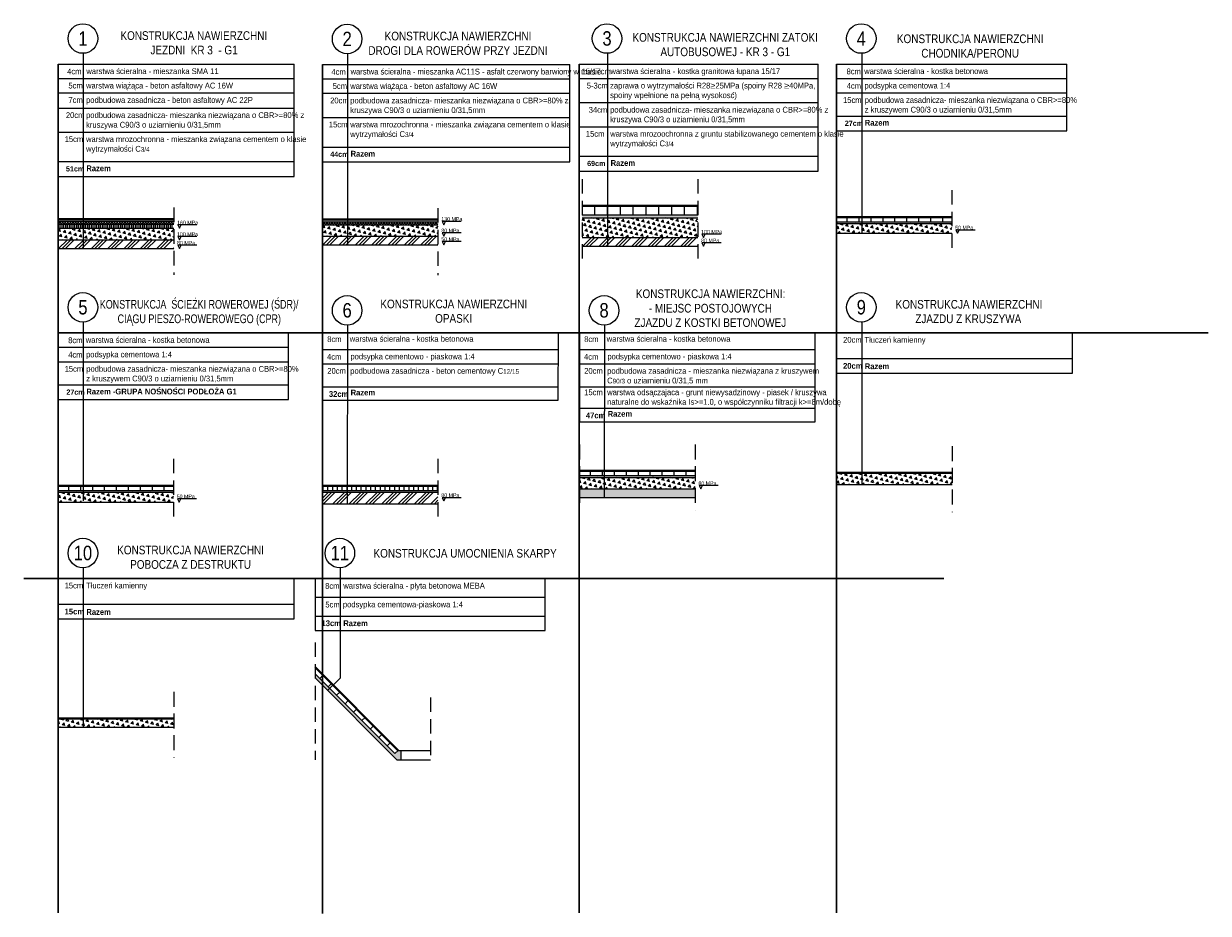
# Model space of a CAD drawing. Header units: metres. Extents: x 274 to 478, y -633 to -162.
# Tile 1 of 18: x 419 to 440, y -623 to -607. Entities that reach past the tile are written whole.
import ezdxf

# ---------------------------------------------------------------- set-up
doc = ezdxf.new("R2010")
doc.units = ezdxf.units.M
doc.linetypes.add('DASHED', pattern=[0.75, 0.5, -0.25])
doc.layers.add('_brudnopis', color=50, linetype='Continuous', lineweight=30, plot=False)
for name, color, linetype, lineweight in [('M_OPISY', 7, 'Continuous', 18), ('M_PRZEKROJE CZERWONE', 1, 'Continuous', 40), ('M_PRZERYWANE', 1, 'DASHED', 20), ('M_szczegóły_hatch', 251, 'Continuous', 9), ('M_szczegóły_projektowane', 1, 'Continuous', 15), ('Opis', 7, 'Continuous', 15), ('Opis (wydruk czarny)', 7, 'Continuous', 15), ('opisy', 7, 'Continuous', 20), ('Tabelka', 7, 'Continuous', 25), ('Wymiar', 7, 'Continuous', 15)]:
    doc.layers.add(name, color=color, linetype=linetype, lineweight=lineweight)
doc.styles.add('Opis_1_25', font='arial.ttf', dxfattribs={"height": 0.1})
doc.styles.get("Standard").update_dxf_attribs({"font": 'arial.ttf'})

msp = doc.modelspace()

# ---------------------------------------------------------------- hatches: boundary and pattern name
at = {"layer": 'M_szczegóły_hatch', "transparency": 33554636}
h = msp.add_hatch(dxfattribs=at)
h.set_pattern_fill('LINE', color=256, scale=0.07, angle=90)
h.set_pattern_definition([(90, (116.75848, 600.46783), (-0.22225, 1e-17), [])])
h.paths.add_polyline_path([(428.803, -610.42), (430.803, -610.42), (430.803, -610.26), (428.803, -610.26)])
at = {"layer": 'M_szczegóły_hatch'}
h = msp.add_hatch(color=256, dxfattribs=at)
h.dxf.hatch_style = 1
h.paths.add_polyline_path([(421.736, -610.531), (421.736, -610.491), (419.736, -610.491), (419.736, -610.531)])
at = {"layer": 'M_szczegóły_hatch', "ltscale": 0.1}
h = msp.add_hatch(dxfattribs=at)
h.set_pattern_fill('NET', color=256, scale=0.01, angle=45)
h.set_pattern_definition([(45, (261.873773, -639.804017), (-0.02245064, 0.02245064), []), (135, (261.873773, -639.804017), (-0.02245064, -0.02245064), [])])
h.paths.add_polyline_path([(421.736, -610.581), (421.736, -610.531), (419.736, -610.531), (419.736, -610.581)])
at = {"layer": 'M_szczegóły_hatch'}
h = msp.add_hatch(color=256, dxfattribs=at)
h.dxf.hatch_style = 1
h.paths.add_polyline_path([(426.308, -610.539), (426.308, -610.499), (424.308, -610.499), (424.308, -610.539)])
at = {"layer": 'M_szczegóły_hatch', "ltscale": 0.1}
h = msp.add_hatch(dxfattribs=at)
h.set_pattern_fill('NET', color=256, scale=0.01, angle=45)
h.set_pattern_definition([(45, (266.44562, -639.811628), (-0.02245064, 0.02245064), []), (135, (266.44562, -639.811628), (-0.02245064, -0.02245064), [])])
h.paths.add_polyline_path([(426.308, -610.589), (426.308, -610.539), (424.308, -610.539), (424.308, -610.589)])
at = {"layer": 'M_szczegóły_hatch', "transparency": 33554636}
h = msp.add_hatch(dxfattribs=at)
h.set_pattern_fill('AR-SAND', color=256, scale=0.0005)
h.set_pattern_definition([(37.5, (125.565122, -616.392198), (-0.0008000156, 0.0244706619), [0, -0.019304, 0, -0.02159, 0, -0.0206375]), (7.5, (125.565122, -616.392198), (0.022476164, 0.035841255), [0, -0.010414, 0, -0.017399, 0, -0.0066675]), (327.5, (125.549501, -616.392198), (0.0395496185, 7.18592e-05), [0, -0.00635, 0, -0.02286, 0, -0.029845]), (317.5, (125.5495, -616.392198), (0.0381778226, 0.011146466), [0, -0.003175, 0, -0.014986, 0, -0.017145])])
h.paths.add_polyline_path([(430.803, -610.47), (430.803, -610.42), (428.803, -610.42), (428.803, -610.47)])
h = msp.add_hatch(dxfattribs=at)
h.set_pattern_fill('TRIANG', color=256, scale=0.01, angle=45)
h.set_pattern_definition([(105, (-1392.15701, -1445.07503), (-0.092004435, 0.024652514), [0.047625, -0.047625]), (165, (-1392.15701, -1445.07503), (-0.067351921, -0.0673519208), [0.047625, -0.047625]), (45, (-1392.203014, -1445.06271), (-0.024652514, 0.092004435), [0.047625, -0.047625])])
h.paths.add_polyline_path([(430.803, -610.81), (430.803, -610.47), (428.803, -610.47), (428.803, -610.81)])
at = {"layer": 'M_szczegóły_hatch'}
h = msp.add_hatch(dxfattribs=at)
h.set_pattern_fill('LINE', color=256, scale=0.065, angle=90)
h.set_pattern_definition([(90, (-1400.6656, -616.58964), (-0.206375, 1e-17), [])])
h.paths.add_polyline_path([(435.197, -610.538), (435.197, -610.458), (433.197, -610.458), (433.197, -610.538)])
h = msp.add_hatch(dxfattribs=at)
h.set_pattern_fill('AR-SAND', color=256, scale=0.0005)
h.set_pattern_definition([(37.5, (129.958896, -616.589644), (-0.0008000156, 0.0244706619), [0, -0.019304, 0, -0.02159, 0, -0.0206375]), (7.5, (129.958896, -616.589644), (0.022476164, 0.035841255), [0, -0.010414, 0, -0.017399, 0, -0.0066675]), (327.5, (129.943275, -616.589644), (0.0395496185, 7.18592e-05), [0, -0.00635, 0, -0.02286, 0, -0.029845]), (317.5, (129.943275, -616.589644), (0.0381778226, 0.011146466), [0, -0.003175, 0, -0.014986, 0, -0.017145])])
h.paths.add_polyline_path([(435.197, -610.568), (435.197, -610.538), (433.197, -610.538), (433.197, -610.568)])
h = msp.add_hatch(dxfattribs=at)
h.set_pattern_fill('LINE', color=256, scale=0.01, angle=90)
h.set_pattern_definition([(90, (-1418.774982, -1468.979824), (-0.03175, 2e-18), [])])
h.paths.add_polyline_path([(421.736, -610.651), (421.736, -610.581), (419.736, -610.581), (419.736, -610.651)])
at = {"layer": 'M_szczegóły_hatch', "transparency": 33554636}
h = msp.add_hatch(dxfattribs=at)
h.set_pattern_fill('TRIANG', color=256, scale=0.01, angle=45)
h.set_pattern_definition([(105, (-1401.224045, -1445.2558), (-0.092004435, 0.024652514), [0.047625, -0.047625]), (165, (-1401.224045, -1445.2558), (-0.067351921, -0.0673519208), [0.047625, -0.047625]), (45, (-1401.27005, -1445.24347), (-0.024652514, 0.092004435), [0.047625, -0.047625])])
h.paths.add_polyline_path([(421.734, -610.851), (421.736, -610.651), (419.736, -610.651), (419.738, -610.851)])
h = msp.add_hatch(dxfattribs=at)
h.set_pattern_fill('TRIANG', color=256, scale=0.01, angle=45)
h.set_pattern_definition([(105, (-1396.6522, -1445.19341), (-0.092004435, 0.024652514), [0.047625, -0.047625]), (165, (-1396.6522, -1445.19341), (-0.067351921, -0.0673519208), [0.047625, -0.047625]), (45, (-1396.6982, -1445.18108), (-0.024652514, 0.092004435), [0.047625, -0.047625])])
h.paths.add_polyline_path([(426.306, -610.789), (426.308, -610.589), (424.308, -610.589), (424.31, -610.789)])
at = {"layer": 'M_szczegóły_hatch'}
h = msp.add_hatch(dxfattribs=at)
h.set_pattern_fill('TRIANG', color=256, scale=0.01, angle=45)
h.set_pattern_definition([(105, (129.958896, -616.58964), (-0.092004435, 0.024652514), [0.047625, -0.047625]), (165, (129.958896, -616.58964), (-0.06735192, -0.06735192), [0.047625, -0.047625]), (45, (129.91289, -616.57732), (-0.024652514, 0.092004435), [0.047625, -0.047625])])
h.paths.add_polyline_path([(435.197, -610.738), (435.197, -610.568), (433.197, -610.568), (433.197, -610.738)])
h = msp.add_hatch(dxfattribs=at)
h.set_pattern_fill('GOST_GROUND', color=256, scale=0.02)
h.set_pattern_definition([(45, (-1756.58519, -1458.53583), (0.282842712, 0), [0.4]), (45, (-1756.52519, -1458.53583), (0.282842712, 0), [0.4]), (45, (-1756.46519, -1458.53583), (0.282842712, 0), [0.4])])
h.paths.add_polyline_path([(419.736, -611.001), (421.736, -611.001), (421.736, -610.851), (419.736, -610.851)])
h = msp.add_hatch(dxfattribs=at)
h.set_pattern_fill('GOST_GROUND', color=256, scale=0.02)
h.set_pattern_definition([(45, (-1752.01334, -1458.47344), (0.282842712, 0), [0.4]), (45, (-1751.95334, -1458.47344), (0.282842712, 0), [0.4]), (45, (-1751.89334, -1458.47344), (0.282842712, 0), [0.4])])
h.paths.add_polyline_path([(424.308, -610.939), (426.308, -610.939), (426.308, -610.789), (424.308, -610.789)])
h = msp.add_hatch(dxfattribs=at)
h.set_pattern_fill('GOST_GROUND', color=256, scale=0.02)
h.set_pattern_definition([(45, (-1747.51815, -1458.49506), (0.282842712, 0), [0.4]), (45, (-1747.45815, -1458.49506), (0.282842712, 0), [0.4]), (45, (-1747.39815, -1458.49506), (0.282842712, 0), [0.4])])
h.paths.add_polyline_path([(428.803, -610.96), (430.803, -610.96), (430.803, -610.81), (428.803, -610.81)])
h = msp.add_hatch(dxfattribs=at)
h.set_pattern_fill('LINE', color=256, scale=0.065, angle=90)
h.set_pattern_definition([(90, (-1405.10598, -620.99255), (-0.206375, 1e-17), [])])
h.paths.add_polyline_path([(430.756, -614.931), (430.756, -614.851), (428.756, -614.851), (428.756, -614.931)])
h = msp.add_hatch(dxfattribs=at)
h.set_pattern_fill('AR-SAND', color=256, scale=0.0005)
h.set_pattern_definition([(37.5, (125.518515, -620.992546), (-0.0008000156, 0.0244706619), [0, -0.019304, 0, -0.02159, 0, -0.0206375]), (7.5, (125.518515, -620.992546), (0.022476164, 0.035841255), [0, -0.010414, 0, -0.017399, 0, -0.0066675]), (327.5, (125.502894, -620.992546), (0.0395496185, 7.18592e-05), [0, -0.00635, 0, -0.02286, 0, -0.029845]), (317.5, (125.502894, -620.992546), (0.0381778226, 0.011146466), [0, -0.003175, 0, -0.014986, 0, -0.017145])])
h.paths.add_polyline_path([(430.756, -614.961), (430.756, -614.931), (428.756, -614.931), (428.756, -614.961)])
h = msp.add_hatch(dxfattribs=at)
h.set_pattern_fill('TRIANG', color=256, scale=0.01, angle=45)
h.set_pattern_definition([(105, (15690.55265, 2097.57913), (-0.09200443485, 0.02465251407), [0.047625, -0.047625]), (165, (15690.55265, 2097.57913), (-0.0673519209, -0.0673519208), [0.047625, -0.047625]), (45, (15690.506645, 2097.591456), (-0.02465251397, 0.0920044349), [0.047625, -0.047625])])
h.paths.add_polyline_path([(430.756, -615.161), (430.756, -614.961), (428.756, -614.961), (428.756, -615.161)])
h = msp.add_hatch(dxfattribs=at)
h.set_pattern_fill('TRIANG', color=256, scale=0.01, angle=45)
h.set_pattern_definition([(105, (15694.999896, 2097.65827), (-0.09200443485, 0.02465251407), [0.047625, -0.047625]), (165, (15694.999896, 2097.65827), (-0.0673519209, -0.0673519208), [0.047625, -0.047625]), (45, (15694.95389, 2097.67059), (-0.02465251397, 0.0920044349), [0.047625, -0.047625])])
h.paths.add_polyline_path([(435.204, -615.082), (435.204, -614.882), (433.204, -614.882), (433.204, -615.082)])
h = msp.add_hatch(dxfattribs=at)
h.set_pattern_fill('LINE', color=256, scale=0.065, angle=90)
h.set_pattern_definition([(90, (-1414.13327, -621.2415), (-0.206375, 1e-17), [])])
h.paths.add_polyline_path([(421.729, -615.19), (421.729, -615.11), (419.729, -615.11), (419.729, -615.19)])
h = msp.add_hatch(dxfattribs=at)
h.set_pattern_fill('AR-SAND', color=256, scale=0.0005)
h.set_pattern_definition([(37.5, (116.49122, -621.241507), (-0.0008000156, 0.0244706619), [0, -0.019304, 0, -0.02159, 0, -0.0206375]), (7.5, (116.49122, -621.241507), (0.022476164, 0.035841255), [0, -0.010414, 0, -0.017399, 0, -0.0066675]), (327.5, (116.4756, -621.241507), (0.0395496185, 7.18592e-05), [0, -0.00635, 0, -0.02286, 0, -0.029845]), (317.5, (116.4756, -621.241507), (0.0381778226, 0.011146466), [0, -0.003175, 0, -0.014986, 0, -0.017145])])
h.paths.add_polyline_path([(421.729, -615.22), (421.729, -615.19), (419.729, -615.19), (419.729, -615.22)])
h = msp.add_hatch(dxfattribs=at)
h.set_pattern_fill('TRIANG', color=256, scale=0.01, angle=45)
h.set_pattern_definition([(105, (116.49122, -621.24151), (-0.092004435, 0.024652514), [0.047625, -0.047625]), (165, (116.49122, -621.24151), (-0.06735192, -0.06735192), [0.047625, -0.047625]), (45, (116.44522, -621.22918), (-0.024652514, 0.092004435), [0.047625, -0.047625])])
h.paths.add_polyline_path([(421.729, -615.39), (421.729, -615.22), (419.729, -615.22), (419.729, -615.39)])
h = msp.add_hatch(dxfattribs=at)
h.set_pattern_fill('LINE', color=256, scale=0.026, angle=90)
h.set_pattern_definition([(90, (-1781.0848, -611.66807), (-0.08255, 5e-18), [])])
h.paths.add_polyline_path([(426.308, -615.19), (426.308, -615.11), (424.308, -615.11), (424.308, -615.19)])
h = msp.add_hatch(dxfattribs=at)
h.set_pattern_fill('AR-SAND', color=256, scale=0.0005)
h.set_pattern_definition([(37.5, (121.069934, -621.231507), (-0.0008000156, 0.0244706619), [0, -0.019304, 0, -0.02159, 0, -0.0206375]), (7.5, (121.069934, -621.231507), (0.022476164, 0.035841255), [0, -0.010414, 0, -0.017399, 0, -0.0066675]), (327.5, (121.054313, -621.231507), (0.0395496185, 7.18592e-05), [0, -0.00635, 0, -0.02286, 0, -0.029845]), (317.5, (121.054313, -621.231507), (0.0381778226, 0.011146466), [0, -0.003175, 0, -0.014986, 0, -0.017145])])
h.paths.add_polyline_path([(426.308, -615.22), (426.308, -615.19), (424.308, -615.19), (424.308, -615.22)])
h = msp.add_hatch(dxfattribs=at)
h.set_pattern_fill('GOST_GROUND', color=256, scale=0.02)
h.set_pattern_definition([(45, (15560.44428, 2348.399), (0.2828427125, 0), [0.4]), (45, (15560.50428, 2348.399), (0.2828427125, 0), [0.4]), (45, (15560.56428, 2348.399), (0.2828427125, 0), [0.4])])
h.paths.add_polyline_path([(424.308, -615.42), (426.308, -615.42), (426.308, -615.22), (424.308, -615.22)])
h = msp.add_hatch(dxfattribs=at)
h.set_pattern_fill('AR-SAND', color=256, scale=0.0005)
h.set_pattern_definition([(37.5, (126.006634, -621.761227), (-0.0008000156, 0.0244706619), [0, -0.019304, 0, -0.02159, 0, -0.0206375]), (7.5, (126.006634, -621.761227), (0.022476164, 0.035841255), [0, -0.010414, 0, -0.017399, 0, -0.0066675]), (327.5, (125.991013, -621.761227), (0.0395496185, 7.18592e-05), [0, -0.00635, 0, -0.02286, 0, -0.029845]), (317.5, (125.991013, -621.761227), (0.0381778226, 0.011146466), [0, -0.003175, 0, -0.014986, 0, -0.017145])])
h.paths.add_polyline_path([(430.756, -615.311), (430.756, -615.161), (428.753, -615.162), (428.756, -615.311)])
h = msp.add_hatch(dxfattribs=at)
h.set_pattern_fill('LINE', color=256, scale=0.065, angle=45)
h.set_pattern_definition([(45, (-876.59838, 673.86057), (-0.145929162, 0.145929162), [])])
h.paths.add_polyline_path([(425.563, -619.742), (425.619, -619.685), (424.181, -618.247), (424.181, -618.36)])
h = msp.add_hatch(dxfattribs=at)
h.set_pattern_fill('AR-SAND', color=256, scale=0.0005, angle=-45)
h.set_pattern_definition([(352.5, (205.717149, -408.453816), (0.0167376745, 0.0178690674), [0, -0.019304, 0, -0.02159, 0, -0.0206375]), (322.5, (205.71715, -408.453816), (0.0412366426, 0.0094505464), [0, -0.010414, 0, -0.017399, 0, -0.0066675]), (282.5, (205.706103, -408.44277), (0.0280166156, -0.0279149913), [0, -0.00635, 0, -0.02286, 0, -0.029845]), (272.5, (205.706103, -408.44277), (0.034877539, -0.0191140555), [0, -0.003175, 0, -0.014986, 0, -0.017145])])
h.paths.add_polyline_path([(425.598, -619.848), (425.669, -619.848), (425.669, -619.685), (425.619, -619.685), (425.563, -619.742), (424.181, -618.36), (424.181, -618.431)])
h = msp.add_hatch(dxfattribs=at)
h.set_pattern_fill('TRIANG', color=256, scale=0.01, angle=45)
h.set_pattern_definition([(105, (15681.53222, 2093.406955), (-0.09200443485, 0.02465251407), [0.047625, -0.047625]), (165, (15681.53222, 2093.406955), (-0.0673519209, -0.0673519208), [0.047625, -0.047625]), (45, (15681.48622, 2093.41928), (-0.02465251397, 0.0920044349), [0.047625, -0.047625])])
h.paths.add_polyline_path([(419.736, -619.283), (421.736, -619.283), (421.736, -619.133), (419.736, -619.133)])

# ---------------------------------------------------------------- linework, layer by layer
at = {"layer": '_brudnopis', "flags": 128}
for points in [[(419.736, -607.809), (419.736, -622.497)], [(424.308, -607.816), (424.308, -622.505)], [(428.753, -607.809), (428.753, -622.497)], [(433.204, -607.809), (433.204, -622.497)], [(419.736, -612.461), (439.635, -612.461)], [(419.14, -616.712), (435.057, -616.712)]]:
    msp.add_lwpolyline(points, dxfattribs=at)
at = {"layer": 'M_PRZEKROJE CZERWONE'}
for points in [[(428.803, -610.26), (430.803, -610.26)], [(419.736, -610.491), (421.736, -610.491)], [(424.308, -610.499), (426.308, -610.499)], [(433.197, -610.458), (435.197, -610.458)], [(428.756, -614.851), (430.756, -614.851)], [(433.204, -614.882), (435.204, -614.882)], [(419.729, -615.11), (421.729, -615.11)], [(424.308, -615.11), (426.308, -615.11)], [(424.181, -618.247), (425.619, -619.685)], [(419.736, -619.133), (421.736, -619.133)]]:
    msp.add_lwpolyline(points, dxfattribs=at)
at = {"layer": 'M_PRZERYWANE', "ltscale": 0.5}
for points in [[(428.803, -609.802), (428.803, -611.23)], [(430.803, -609.802), (430.803, -611.224)], [(433.197, -609.989), (433.197, -611.068)], [(435.197, -609.989), (435.197, -611.068)], [(419.736, -610.294), (419.736, -611.461)], [(421.736, -610.294), (421.736, -611.454)], [(424.308, -610.301), (424.308, -611.468)], [(426.308, -610.301), (426.308, -611.462)], [(428.756, -614.392), (428.756, -615.504)], [(428.756, -614.402), (428.756, -615.531)], [(430.756, -614.392), (430.756, -615.504)], [(430.756, -614.402), (430.756, -615.531)], [(433.204, -614.423), (433.204, -615.535)], [(433.204, -614.433), (433.204, -615.562)], [(435.204, -614.423), (435.204, -615.535)], [(435.204, -614.433), (435.204, -615.562)], [(419.729, -614.641), (419.729, -615.72)], [(419.729, -614.641), (419.729, -615.72)], [(421.729, -614.641), (421.729, -615.72)], [(421.729, -614.641), (421.729, -615.72)], [(424.308, -614.641), (424.308, -615.72)], [(426.308, -614.641), (426.308, -615.72)], [(424.181, -617.817), (424.181, -619.848)], [(419.736, -618.674), (419.736, -619.786)], [(419.736, -618.684), (419.736, -619.813)], [(421.736, -618.674), (421.736, -619.786)], [(421.736, -618.684), (421.736, -619.813)], [(426.181, -618.77), (426.181, -619.848)]]:
    msp.add_lwpolyline(points, dxfattribs=at)
at = {"layer": 'M_szczegóły_projektowane'}
for points in [[(419.736, -610.531), (421.736, -610.531)], [(424.308, -610.539), (426.308, -610.539)], [(428.803, -610.42), (430.803, -610.42)], [(428.803, -610.47), (430.803, -610.47)], [(433.197, -610.538), (435.197, -610.538)], [(419.736, -610.581), (421.736, -610.581)], [(419.736, -610.651), (421.736, -610.651)], [(424.308, -610.589), (426.308, -610.589)], [(424.308, -610.589), (426.308, -610.589)], [(433.197, -610.568), (435.197, -610.568)], [(433.197, -610.738), (435.197, -610.738)], [(419.736, -610.851), (421.736, -610.851)], [(424.308, -610.789), (426.308, -610.789)], [(424.308, -610.939), (426.308, -610.939)], [(428.803, -610.81), (430.803, -610.81)], [(428.803, -610.96), (430.803, -610.96)], [(419.736, -611.001), (421.736, -611.001)], [(428.756, -614.931), (430.756, -614.931)], [(428.756, -614.961), (430.756, -614.961)], [(433.204, -614.882), (435.204, -614.882)], [(419.729, -615.19), (421.729, -615.19)], [(419.729, -615.22), (421.729, -615.22)], [(424.308, -615.19), (426.308, -615.19)], [(424.308, -615.22), (426.308, -615.22)], [(428.756, -615.161), (430.756, -615.161)], [(433.204, -615.082), (435.204, -615.082)], [(419.729, -615.39), (421.729, -615.39)], [(424.308, -615.42), (426.308, -615.42)], [(428.756, -615.311), (430.756, -615.311)], [(424.181, -618.247), (425.619, -619.685)], [(424.181, -618.36), (425.563, -619.742), (425.619, -619.685)], [(424.181, -618.431), (425.598, -619.848), (425.669, -619.848), (425.669, -619.685)], [(419.736, -619.133), (421.736, -619.133)], [(419.736, -619.283), (421.736, -619.283)]]:
    msp.add_lwpolyline(points, dxfattribs=at)
at = {"layer": 'Opis', "flags": 128}
for points in [[(426.71, -610.532), (426.379, -610.532), (426.408, -610.589), (426.436, -610.532)], [(422.138, -610.594), (421.808, -610.594), (421.836, -610.651), (421.864, -610.594)], [(426.71, -610.732), (426.379, -610.732), (426.408, -610.789), (426.436, -610.732)], [(431.205, -610.754), (430.875, -610.754), (430.903, -610.81), (430.931, -610.754)], [(435.599, -610.681), (435.268, -610.681), (435.297, -610.738), (435.325, -610.681)], [(422.138, -610.794), (421.808, -610.794), (421.836, -610.851), (421.864, -610.794)], [(422.138, -610.944), (421.808, -610.944), (421.836, -611.001), (421.864, -610.944)], [(426.71, -610.882), (426.379, -610.882), (426.408, -610.939), (426.436, -610.882)], [(431.205, -610.904), (430.875, -610.904), (430.903, -610.96), (430.931, -610.904)], [(431.158, -615.104), (430.828, -615.104), (430.856, -615.161), (430.885, -615.104)], [(422.131, -615.333), (421.801, -615.333), (421.829, -615.39), (421.857, -615.333)], [(426.71, -615.313), (426.379, -615.313), (426.408, -615.37), (426.436, -615.313)]]:
    msp.add_lwpolyline(points, dxfattribs=at)
at = {"layer": 'Opis'}
for centre in [(420.165, -607.368), (424.736, -607.375), (429.232, -607.368), (433.632, -607.368), (420.165, -612.019), (433.632, -612.019), (424.736, -612.072), (429.182, -612.072), (420.165, -616.271), (424.61, -616.271)]:
    msp.add_circle(centre, 0.256, dxfattribs=at)
at = {"layer": 'Opis (wydruk czarny)'}
for points in [[(420.171, -607.624), (420.171, -610.88)], [(420.171, -607.624), (420.171, -611.001)], [(424.743, -607.631), (424.743, -610.939)], [(429.238, -607.624), (429.238, -610.96)], [(433.639, -607.624), (433.639, -610.738)], [(420.171, -612.276), (420.171, -615.37)], [(424.743, -612.329), (424.739, -615.42)], [(429.188, -612.329), (429.185, -615.311)], [(433.639, -612.276), (433.639, -615.082)], [(420.171, -616.527), (420.171, -619.283)], [(424.617, -616.527), (424.616, -617.112)]]:
    msp.add_lwpolyline(points, dxfattribs=at)
at = {"layer": 'opisy'}
for p, q in [((419.736, -607.809), (423.819, -607.809)), ((423.819, -609.754), (423.819, -607.809)), ((424.308, -607.816), (428.588, -607.816)), ((428.588, -609.5), (428.588, -607.816)), ((428.753, -607.809), (432.886, -607.809)), ((432.886, -609.661), (432.886, -607.809)), ((433.204, -607.809), (437.186, -607.809)), ((437.186, -608.964), (437.186, -607.809)), ((419.736, -608.059), (423.819, -608.059)), ((424.308, -608.066), (428.588, -608.066)), ((428.753, -608.059), (432.886, -608.059)), ((433.204, -608.059), (437.186, -608.059)), ((419.736, -608.309), (423.819, -608.309)), ((424.308, -608.316), (428.588, -608.316)), ((424.308, -608.316), (428.588, -608.316)), ((428.753, -608.477), (432.886, -608.477)), ((433.204, -608.309), (437.186, -608.309)), ((419.736, -608.57), (423.819, -608.57)), ((433.204, -608.709), (437.186, -608.709)), ((424.308, -608.735), (428.588, -608.735)), ((428.753, -608.895), (432.886, -608.895)), ((428.753, -608.895), (432.886, -608.895)), ((419.736, -608.988), (423.819, -608.988)), ((433.204, -608.964), (437.186, -608.964)), ((424.308, -609.245), (428.588, -609.245)), ((424.308, -609.245), (428.588, -609.245)), ((419.736, -609.498), (423.819, -609.498)), ((419.736, -609.498), (423.819, -609.498)), ((424.308, -609.5), (428.588, -609.5)), ((428.753, -609.405), (432.886, -609.405)), ((428.753, -609.661), (432.886, -609.661)), ((419.736, -609.754), (423.819, -609.754)), ((419.736, -612.461), (423.719, -612.461)), ((423.719, -613.616), (423.719, -612.461)), ((424.308, -612.461), (428.391, -612.461)), ((424.308, -612.461), (424.31, -613.628)), ((428.388, -613.628), (428.391, -612.461)), ((428.753, -612.461), (432.836, -612.461)), ((428.754, -612.461), (428.757, -613.998)), ((432.833, -613.998), (432.836, -612.461)), ((433.204, -612.461), (437.286, -612.461)), ((433.204, -612.461), (437.286, -612.461)), ((433.204, -612.461), (433.204, -613.159)), ((437.286, -613.159), (437.286, -612.461)), ((419.736, -612.711), (423.719, -612.711)), ((424.308, -612.746), (428.391, -612.746)), ((428.753, -612.746), (432.836, -612.746)), ((419.736, -612.961), (423.719, -612.961)), ((424.309, -612.996), (428.391, -612.996)), ((428.754, -612.996), (432.836, -612.996)), ((433.204, -612.904), (437.287, -612.904)), ((433.204, -612.904), (437.287, -612.904)), ((433.204, -613.159), (437.287, -613.159)), ((419.736, -613.361), (423.719, -613.361)), ((424.308, -613.396), (428.39, -613.396)), ((428.753, -613.396), (432.836, -613.396)), ((428.753, -613.396), (432.836, -613.396)), ((419.736, -613.616), (423.719, -613.616)), ((424.31, -613.628), (428.388, -613.628)), ((428.753, -613.766), (432.836, -613.766)), ((428.756, -613.998), (432.835, -613.998)), ((419.736, -616.712), (423.819, -616.712)), ((419.736, -616.712), (423.819, -616.712)), ((419.736, -616.712), (419.736, -617.41)), ((423.819, -617.41), (423.819, -616.712)), ((424.181, -616.712), (428.164, -616.712)), ((424.181, -616.712), (424.181, -617.612)), ((428.164, -617.112), (428.164, -616.712)), ((424.181, -617.037), (428.164, -617.037)), ((428.164, -617.612), (428.164, -617.112)), ((419.736, -617.155), (423.819, -617.155)), ((419.736, -617.155), (423.819, -617.155)), ((419.736, -617.41), (423.819, -617.41)), ((424.181, -617.362), (428.164, -617.362)), ((424.181, -617.362), (428.164, -617.362)), ((424.181, -617.612), (428.164, -617.612))]:
    msp.add_line(p, q, dxfattribs=at)
at = {"layer": 'opisy', "flags": 128}
for points in [[(419.736, -607.809), (419.736, -609.754)], [(424.308, -607.816), (424.308, -609.5)], [(428.753, -607.809), (428.753, -609.661)], [(433.204, -607.809), (433.204, -608.964)], [(419.736, -612.461), (419.736, -613.616)]]:
    msp.add_lwpolyline(points, dxfattribs=at)
at = {"layer": 'Tabelka'}
for points in [[(433.204, -612.961), (433.204, -612.711)], [(419.736, -617.212), (419.736, -616.962)]]:
    msp.add_lwpolyline(points, dxfattribs=at)
at = {"layer": 'Wymiar'}
for points in [[(424.615, -617.112), (424.614, -618.434), (424.399, -618.649)], [(425.619, -619.685), (425.563, -619.742)], [(425.619, -619.685), (426.181, -619.685)], [(425.669, -619.848), (426.181, -619.848)]]:
    msp.add_lwpolyline(points, dxfattribs=at)

# ---------------------------------------------------------------- texts
at = {"layer": 'M_OPISY', "char_height": 0.15, "attachment_point": 1}
for s, width, insert in [('\\pi0.76217;{\\fArial Narrow|b0|i0|c238|p34;KONSTRUKCJA NAWIERZCHNI \\P\\pi1.28155;JEZDNI  KR 3  - G1}', 4.03536, (420.052, -607.242)), ('\\pi0.76217;{\\fArial Narrow|b0|i0|c238|p34;KONSTRUKCJA NAWIERZCHNI \\P\\pi0.48044;DROGI DLA ROWERÓW PRZY JEZDNI}', 4.03536, (424.623, -607.25)), ('\\pi0.42795;{\\fArial Narrow|b0|i0|c238|p34;KONSTRUKCJA NAWIERZCHNI ZATOKI \\P\\pi0.91171;AUTOBUSOWEJ - KR 3 - G1}', 4.03536, (429.245, -607.273)), ('\\pi0.76217;{\\fArial Narrow|b0|i0|c238|p34;KONSTRUKCJA NAWIERZCHNI \\P\\pi1.18409;CHODNIKA/PERONU}', 4.03536, (433.486, -607.297)), ('\\pi0.71093;{\\fArial Narrow|b0|i0|c238|p34;KONSTRUKCJA NAWIERZCHNI:\\P\\pi0.93593;- MIEJSC POSTOJOWYCH \\P\\pi0.68647;ZJAZDU Z KOSTKI BETONOWEJ}', 3.98106, (429.021, -611.709)), ('\\pi0.30509;{\\fArial Narrow|b0|i0|c238|p34;\\W0.9;KONSTRUKCJA  ŚCIEŻKI ROWEROWEJ (ŚDR)/ \\P\\pi0.61275;CIĄGU PIESZO-ROWEROWEGO (CPR)}', 4.03536, (420.152, -611.892)), ('\\pi0.73502;{\\fArial Narrow|b0|i0|c238|p34;KONSTRUKCJA NAWIERZCHNI \\P\\pi1.6825;OPASKI}', 3.98106, (424.576, -611.886)), ('\\pi0.73502;{\\fArial Narrow|b0|i0|c238|p34;KONSTRUKCJA NAWIERZCHNI \\P\\pi1.07585;ZJAZDU Z KRUSZYWA}', 3.98106, (433.491, -611.892)), ('\\pi0.73502;{\\fArial Narrow|b0|i0|c238|p34;KONSTRUKCJA NAWIERZCHNI \\P\\pi0.9589;POBOCZA Z DESTRUKTU}', 3.98106, (420.023, -616.143)), ('{\\fArial Narrow|b0|i0|c238|p34;^I  KONSTRUKCJA UMOCNIENIA SKARPY}', 4.03536, (424.497, -616.2))]:
    msp.add_mtext_dynamic_manual_height_columns(s, width=width, gutter_width=2.5, heights=[0], dxfattribs=dict(at, insert=insert))
at = {"layer": 'Opis', "style": 'Opis_1_25'}
for s, p in [('160 MPa', (421.794, -610.586)), ('130 MPa', (426.366, -610.523)), ('100 MPa', (421.794, -610.786)), ('80 MPa', (426.366, -610.723)), ('100 MPa', (430.861, -610.745)), ('50 MPa', (435.255, -610.673)), ('80 MPa', (421.794, -610.936)), ('50 MPa', (426.366, -610.873)), ('80 MPa', (430.861, -610.895)), ('80 MPa', (430.814, -615.095)), ('50 MPa', (421.787, -615.324)), ('80 MPa', (426.366, -615.304))]:
    msp.add_text(s, height=0.065, dxfattribs=at).set_placement(p)
at = {"layer": 'Opis'}
for s, width, gutter_width, insert, char_height, attachment_point in [('{\\fArial Narrow|b0|i0|c238|p34;1}', 0.32023, 2.5, (420.165, -607.368), 0.25, 5), ('{\\fArial Narrow|b0|i0|c238|p34;2}', 0.32023, 2.5, (424.736, -607.375), 0.25, 5), ('{\\fArial Narrow|b0|i0|c238|p34;3}', 0.32023, 2.5, (429.232, -607.368), 0.25, 5), ('{\\fArial Narrow|b0|i0|c238|p34;4}', 0.32023, 2.5, (433.632, -607.368), 0.25, 5), ('{\\fArial Narrow|b0|i0|c238|p34;4cm}', 0.19389, 2.5, (419.892, -607.887), 0.1, 1), ('{\\fArial Narrow|b0|i0|c238|p34;warstwa ścieralna - mieszanka SMA 11 }', 3.86915, 2.5, (420.224, -607.883), 0.1, 1), ('{\\fArial Narrow|b0|i0|c238|p34;4cm}', 0.19389, 2.5, (424.464, -607.895), 0.1, 1), ('{\\fArial Narrow|b0|i0|c238|p34;warstwa ścieralna - mieszanka AC11S - asfalt czerwony barwiony w masie}', 3.86915, 2.5, (424.796, -607.89), 0.1, 1), ('{\\fArial Narrow|b0|i0|c238|p34;15/17cm}', 0.19389, 2.5, (428.794, -607.887), 0.1, 1), ('{\\fArial Narrow|b0|i0|c238|p34;warstwa ścieralna - kostka granitowa łupana 15/17}', 3.86915, 2.5, (429.291, -607.883), 0.1, 1), ('{\\fArial Narrow|b0|i0|c238|p34;8cm}', 0.19389, 2.5, (433.377, -607.887), 0.1, 1), ('{\\fArial Narrow|b0|i0|c238|p34;warstwa ścieralna - kostka betonowa}', 3.49636, 2.5, (433.682, -607.882), 0.1, 1), ('{\\fArial Narrow|b0|i0|c238|p34;5cm}', 0.19389, 2.5, (419.914, -608.132), 0.1, 1), ('\\A1;{\\fArial Narrow|b0|i0|c238|p34;warstwa wiążąca - beton asfaltowy AC 16W}', 3.26636, 2.5, (420.219, -608.132), 0.1, 1), ('{\\fArial Narrow|b0|i0|c238|p34;5cm}', 0.19389, 2.5, (424.486, -608.14), 0.1, 1), ('\\A1;{\\fArial Narrow|b0|i0|c238|p34;warstwa wiążąca - beton asfaltowy AC 16W}', 3.26636, 2.5, (424.79, -608.14), 0.1, 1), ('{\\fArial Narrow|b0|i0|c238|p34;5-3cm}', 0.19389, 2.5, (428.882, -608.132), 0.1, 1), ('{\\fArial Narrow|b0|i0|c0|p34;zaprawa o wytrzymałości R28≥25MPa (spoiny\\fArial Narrow|b0|i0|c238|p34; \\fArial Narrow|b0|i0|c0|p34;R28 ≥40MPa\\fArial Narrow|b0|i0|c238|p34;, spoiny wpełnione na pełną wysokosć)}', 3.26636, 2.5, (429.286, -608.132), 0.1, 1), ('{\\fArial Narrow|b0|i0|c238|p34;4cm}', 0.19389, 2.5, (433.379, -608.137), 0.1, 1), ('\\A1;{\\fArial Narrow|b0|i0|c238|p34;podsypka cementowa 1:4}', 3.26636, 2.5, (433.686, -608.132), 0.1, 1), ('{\\fArial Narrow|b0|i0|c238|p34;7cm}', 0.19389, 2.5, (419.914, -608.382), 0.1, 1), ('\\A1;{\\fArial Narrow|b0|i0|c238|p34;podbudowa zasadnicza - beton asfaltowy AC 22P}', 3.26636, 2.5, (420.219, -608.382), 0.1, 1), ('{\\fArial Narrow|b0|i0|c238|p34;20cm}', 0.19389, 2.5, (424.442, -608.39), 0.1, 1), ('{\\fArial Narrow|b0|i0|c238|p34;podbudowa zasadnicza- mieszanka niezwiązana o CBR>=80% z kruszywa C90/3 o uziarnieniu 0/31,5mm}', 3.46406, 2.5, (424.79, -608.39), 0.1, 1), ('{\\fArial Narrow|b0|i0|c238|p34;15cm}', 0.19389, 2.5, (433.316, -608.382), 0.1, 1), ('{\\fArial Narrow|b0|i0|c238|p34;podbudowa zasadnicza- mieszanka niezwiązana o CBR>=80% z kruszywem C90/3 o uziarnieniu 0/31,5mm}', 3.26685, 2.5, (433.691, -608.382), 0.1, 1), ('{\\fArial Narrow|b0|i0|c238|p34;20cm}', 0.19389, 2.5, (419.87, -608.643), 0.1, 1), ('{\\fArial Narrow|b0|i0|c238|p34;podbudowa zasadnicza- mieszanka niezwiązana o CBR>=80% z kruszywa C90/3 o uziarnieniu 0/31,5mm}', 3.46406, 2.5, (420.219, -608.643), 0.1, 1), ('{\\fArial Narrow|b0|i0|c238|p34;34cm}', 0.19389, 2.5, (428.916, -608.552), 0.1, 1), ('{\\fArial Narrow|b0|i0|c238|p34;podbudowa zasadnicza- mieszanka niezwiązana o CBR>=80% z kruszywa C90/3 o uziarnieniu 0/31,5mm}', 3.46406, 2.5, (429.286, -608.55), 0.1, 1), ('{\\fArial Narrow|b0|i0|c238|p34;15cm}', 0.19389, 2.5, (424.42, -608.805), 0.1, 1), ('{\\fArial Narrow|b0|i0|c238|p34;warstwa mrozochronna - mieszanka związana cementem o klasie wytrzymałości C\\H0.8x;3/4\\H1.25x; }', 3.46406, 2.5, (424.79, -608.805), 0.1, 1), ('{\\fArial Narrow|b1|i0|c238|p34;27cm}', 0.1745, 2.25, (433.347, -608.789), 0.09, 1), ('{\\fArial Narrow|b1|i0|c238|p34;Razem }', 3.86915, 2.5, (433.692, -608.775), 0.1, 1), ('{\\fArial Narrow|b0|i0|c238|p34;15cm}', 0.19389, 2.5, (419.849, -609.059), 0.1, 1), ('{\\fArial Narrow|b0|i0|c238|p34;warstwa mrozochronna - mieszanka związana cementem o klasie wytrzymałości C\\H0.8x;3/4\\H1.25x; }', 3.46406, 2.5, (420.219, -609.059), 0.1, 1), ('{\\fArial Narrow|b0|i0|c238|p34;15cm}', 0.19389, 2.5, (428.866, -608.966), 0.1, 1), ('{\\fArial Narrow|b0|i0|c238|p34;warstwa mrozoochronna z gruntu stabilizowanego cementem o klasie wytrzymałości C\\H0.8x;3/4\\H1.25x; }', 3.46406, 2.5, (429.288, -608.966), 0.1, 1), ('{\\fArial Narrow|b1|i0|c238|p34;44cm}', 0.1745, 2.25, (424.444, -609.325), 0.09, 1), ('{\\fArial Narrow|b1|i0|c238|p34;Razem }', 3.86915, 2.5, (424.796, -609.311), 0.1, 1), ('{\\fArial Narrow|b1|i0|c238|p34;69cm}', 0.1745, 2.25, (428.889, -609.485), 0.09, 1), ('{\\fArial Narrow|b1|i0|c238|p34;Razem }', 3.86915, 2.5, (429.295, -609.471), 0.1, 1), ('{\\fArial Narrow|b1|i0|c238|p34;51cm}', 0.1745, 2.25, (419.872, -609.578), 0.09, 1), ('{\\fArial Narrow|b1|i0|c238|p34;Razem }', 3.86915, 2.5, (420.224, -609.564), 0.1, 1), ('{\\fArial Narrow|b0|i0|c238|p34;5}', 0.32023, 2.5, (420.165, -612.019), 0.25, 5), ('{\\fArial Narrow|b0|i0|c238|p34;6}', 0.32023, 2.5, (424.736, -612.072), 0.25, 5), ('{\\fArial Narrow|b0|i0|c238|p34;8}', 0.32023, 2.5, (429.181, -612.072), 0.25, 5), ('{\\fArial Narrow|b0|i0|c238|p34;9}', 0.32023, 2.5, (433.632, -612.019), 0.25, 5), ('{\\fArial Narrow|b0|i0|c238|p34;8cm}', 0.19389, 2.5, (419.91, -612.539), 0.1, 1), ('{\\fArial Narrow|b0|i0|c238|p34;warstwa ścieralna - kostka betonowa}', 3.49636, 2.5, (420.214, -612.534), 0.1, 1), ('{\\fArial Narrow|b0|i0|c238|p34;8cm}', 0.19389, 2.5, (424.392, -612.52), 0.1, 1), ('{\\fArial Narrow|b0|i0|c238|p34;warstwa ścieralna - kostka betonowa }', 3.49636, 2.5, (424.781, -612.515), 0.1, 1), ('{\\fArial Narrow|b0|i0|c238|p34;8cm}', 0.19389, 2.5, (428.838, -612.52), 0.1, 1), ('{\\fArial Narrow|b0|i0|c238|p34;warstwa ścieralna - kostka betonowa }', 3.49636, 2.5, (429.227, -612.515), 0.1, 1), ('{\\fArial Narrow|b0|i0|c238|p34;20cm}', 0.19389, 2.5, (433.317, -612.531), 0.1, 1), ('\\pt2.8;{\\fArial Narrow|b0|i0|c238|p34;Tłuczeń kamienny}', 3.26685, 2.5, (433.687, -612.531), 0.1, 1), ('{\\fArial Narrow|b0|i0|c238|p34;4cm}', 0.19389, 2.5, (419.911, -612.789), 0.1, 1), ('\\A1;{\\fArial Narrow|b0|i0|c238|p34;podsypka cementowa 1:4}', 3.26636, 2.5, (420.219, -612.784), 0.1, 1), ('{\\fArial Narrow|b0|i0|c238|p34;podsypka cementowo - piaskowa 1:4}', 3.26636, 2.5, (424.793, -612.819), 0.1, 1), ('{\\fArial Narrow|b0|i0|c238|p34;podsypka cementowo - piaskowa 1:4}', 3.26636, 2.5, (429.239, -612.819), 0.1, 1), ('{\\fArial Narrow|b0|i0|c238|p34;podbudowa zasadnicza- mieszanka niezwiązana o CBR>=80% z kruszywem C90/3 o uziarnieniu 0/31,5mm}', 3.26685, 2.5, (420.223, -613.034), 0.1, 1), ('{\\fArial Narrow|b0|i0|c238|p34;4cm}', 0.19389, 2.5, (424.389, -612.824), 0.1, 1), ('{\\fArial Narrow|b0|i0|c238|p34;4cm}', 0.19389, 2.5, (428.835, -612.824), 0.1, 1), ('{\\fArial Narrow|b1|i0|c238|p34;20cm}', 0.19389, 2.5, (433.317, -612.982), 0.1, 1), ('{\\fArial Narrow|b1|i0|c238|p34;Razem }', 3.86915, 2.5, (433.692, -612.989), 0.1, 1), ('{\\fArial Narrow|b0|i0|c238|p34;15cm}', 0.19389, 2.5, (419.849, -613.034), 0.1, 1), ('{\\fArial Narrow|b0|i0|c238|p34;20cm}', 0.19389, 2.5, (424.393, -613.069), 0.1, 1), ('{\\fArial Narrow|b0|i0|c238|p34;podbudowa zasadnicza - beton cementowy C\\H0.8x;12/15}', 3.26685, 2.5, (424.79, -613.069), 0.1, 1), ('{\\fArial Narrow|b0|i0|c238|p34;20cm}', 0.19389, 2.5, (428.838, -613.069), 0.1, 1), ('{\\fArial Narrow|b0|i0|c238|p34;podbudowa zasadnicza - mieszanka niezwiązana z kruszywem C\\H0.8x;90/3\\H1.25x; o uziarnieniu 0/31,5 mm }', 3.26685, 2.5, (429.235, -613.069), 0.1, 1), ('{\\fArial Narrow|b1|i0|c238|p34;Razem -GRUPA NOŚNOŚCI PODŁOŻA G1}', 3.86915, 2.5, (420.224, -613.426), 0.1, 1), ('{\\fArial Narrow|b0|i0|c238|p34;warstwa odsączajaca - grunt niewysadzinowy - piasek / kruszywa naturalne do wskaźnika Is>=1.0, o współczynniku filtracji k>=8m/dobę}', 3.71552, 2.5, (429.235, -613.439), 0.1, 1), ('{\\fArial Narrow|b1|i0|c238|p34;27cm}', 0.1745, 2.25, (419.879, -613.441), 0.09, 1), ('{\\fArial Narrow|b1|i0|c238|p34;32cm}', 0.19389, 2.5, (424.421, -613.469), 0.1, 1), ('{\\fArial Narrow|b1|i0|c238|p34;Razem}', 3.86915, 2.5, (424.797, -613.443), 0.1, 1), ('{\\fArial Narrow|b0|i0|c238|p34;15cm}', 0.19389, 2.5, (428.838, -613.439), 0.1, 1), ('{\\fArial Narrow|b1|i0|c238|p34;47cm}', 0.19389, 2.5, (428.868, -613.839), 0.1, 1), ('{\\fArial Narrow|b1|i0|c238|p34;Razem}', 3.86915, 2.5, (429.244, -613.812), 0.1, 1), ('{\\fArial Narrow|b0|i0|c238|p34;10}', 0.32023, 2.5, (420.165, -616.271), 0.25, 5), ('{\\fArial Narrow|b0|i0|c238|p34;11}', 0.32023, 2.5, (424.609, -616.271), 0.25, 5), ('{\\fArial Narrow|b0|i0|c238|p34;15cm}', 0.19389, 2.5, (419.849, -616.783), 0.1, 1), ('\\pt2.8;{\\fArial Narrow|b0|i0|c238|p34;Tłuczeń kamienny}', 3.26685, 2.5, (420.219, -616.783), 0.1, 1), ('{\\fArial Narrow|b0|i0|c238|p34;8cm}', 0.19389, 2.5, (424.356, -616.79), 0.1, 1), ('{\\fArial Narrow|b0|i0|c238|p34;warstwa ścieralna - płyta betonowa MEBA}', 3.86915, 2.5, (424.67, -616.786), 0.1, 1), ('{\\fArial Narrow|b0|i0|c238|p34;5cm}', 0.19389, 2.5, (424.359, -617.112), 0.1, 1), ('\\A1;{\\fArial Narrow|b0|i0|c238|p34;podsypka cementowa-piaskowa 1:4}', 3.26636, 2.5, (424.663, -617.11), 0.1, 1), ('{\\fArial Narrow|b1|i0|c238|p34;15cm}', 0.19389, 2.5, (419.849, -617.233), 0.1, 1), ('{\\fArial Narrow|b1|i0|c238|p34;Razem }', 3.86915, 2.5, (420.225, -617.24), 0.1, 1), ('{\\fArial Narrow|b1|i0|c238|p34;13cm}', 0.19389, 2.5, (424.294, -617.435), 0.1, 1), ('{\\fArial Narrow|b1|i0|c238|p34;Razem}', 3.86915, 2.5, (424.67, -617.436), 0.1, 1)]:
    msp.add_mtext_dynamic_manual_height_columns(s, width=width, gutter_width=gutter_width, heights=[0], dxfattribs=dict(at, insert=insert, char_height=char_height, attachment_point=attachment_point))

doc.saveas('drawing.dxf')
